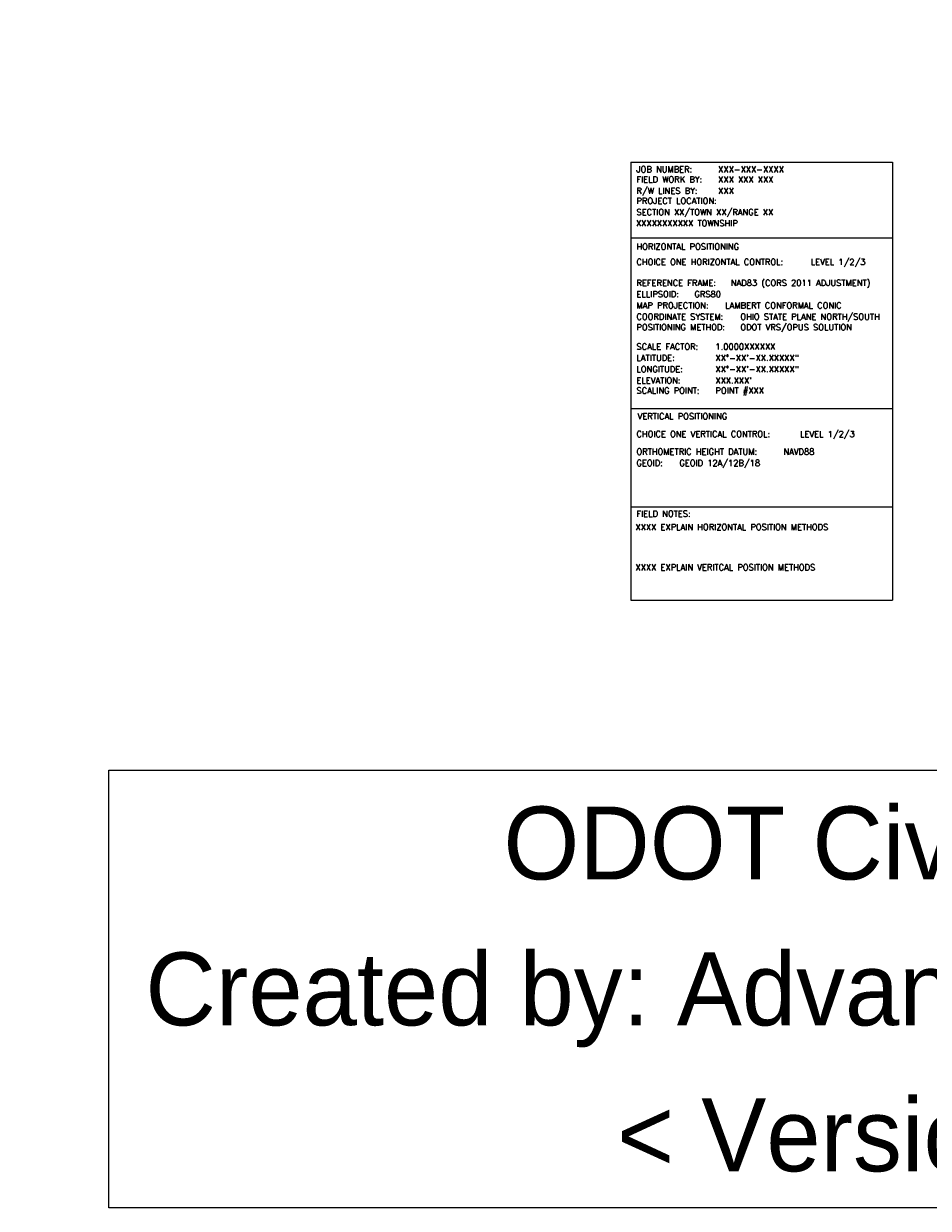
# Model space of a CAD drawing. Header units: feet. Extents: x -492 to 183, y -138 to 535.
# Tile 1 of 14: x -190 to -4, y -45 to 199. Entities that reach past the tile are written whole.
import ezdxf

# ---------------------------------------------------------------- set-up
doc = ezdxf.new("R2010")
doc.units = ezdxf.units.FT
doc.header["$MEASUREMENT"] = 0
doc.layers.add('SC_Scratch1', color=7, linetype='Continuous', plot=False)
doc.layers.add('SURVEY NOTES', color=10, linetype='Continuous', plot=False)
doc.styles.add('FINE_GRID_LINES', font='simplex')
doc.styles.get("Standard").update_dxf_attribs({"font": 'font31.shx'})

msp = doc.modelspace()

# ---------------------------------------------------------------- linework, layer by layer
at = {"layer": 'SC_Scratch1', "color": 9}
for p, q in [((-65.23, 170.09), (-65.23, 80.01)), ((-65.23, 170.09), (-11.4, 170.09)), ((-11.4, 170.09), (-11.4, 80.01)), ((-65.23, 154.55), (-11.4, 154.55)), ((-65.23, 119.46), (-11.4, 119.46)), ((-65.23, 99.2), (-11.4, 99.2)), ((-65.23, 80.01), (-11.4, 80.01))]:
    msp.add_line(p, q, dxfattribs=at)

# ---------------------------------------------------------------- texts
at = {"insert": (0, 0), "char_height": 15, "attachment_point": 5, "line_spacing_factor": 0.6, "bg_fill": 16, "box_fill_scale": 1.5, "bg_fill_color": 256, "bg_fill_transparency": 0}
msp.add_mtext('ODOT Civil 3D 2018\\P\\pxqc;\\P\\pq*;Created by: Advanced Solutions, Inc.\\P\\pqc;\\P< Version 1.0 >', dxfattribs=at)
at = {"layer": 'SC_Scratch1', "color": 9, "style": 'FINE_GRID_LINES'}
for s, p in [('JOB NUMBER:', (-64.06, 168.01)), ('FIELD WORK BY: ', (-64.06, 165.93)), ('R/W LINES BY: ', (-64.06, 163.6)), ('PROJECT LOCATION: ', (-64.06, 161.52)), ('HORIZONTAL POSITIONING', (-64.06, 152.12)), ('CHOICE ONE HORIZONTAL CONTROL:', (-64.06, 148.96)), ('REFERENCE FRAME:', (-64.06, 144.66)), ('ELLIPSOID:', (-64.06, 142.34)), ('MAP PROJECTION:', (-64.06, 140.02)), ('COORDINATE SYSTEM:', (-64.06, 137.7)), ('POSITIONING METHOD:', (-64.06, 135.54)), ('SCALE FACTOR:', (-64.06, 131.55)), ('LATITUDE:', (-64.06, 129.23)), ('LONGITUDE:', (-64.06, 126.91)), ('ELEVATION:', (-64.06, 124.59)), ('SCALING POINT:', (-64.06, 122.51)), ('VERTICAL POSITIONING', (-63.82, 117.23)), ('CHOICE ONE VERTICAL CONTROL:', (-64.06, 113.57)), ('ORTHOMETRIC HEIGHT DATUM:', (-64.06, 109.95)), ('GEOID:', (-64.06, 107.62))]:
    msp.add_text(s, height=1.25, dxfattribs=at).set_placement(p)
at = {"layer": 'SC_Scratch1', "color": 2, "style": 'FINE_GRID_LINES'}
for s, p in [('XXX-XXX-XXXX', (-47.25, 168.01)), ('XXX XXX XXX', (-47.25, 165.93)), ('LEVEL 1/2/3', (-28.22, 148.96)), ('OHIO STATE PLANE NORTH/SOUTH', (-42.7, 137.7)), ('ODOT VRS/OPUS SOLUTION', (-42.7, 135.54)), ('1.0000XXXXXX', (-47.82, 131.55)), ('XX°-XX\'-XX.XXXXX"', (-47.82, 129.23)), ('XX°-XX\'-XX.XXXXX"', (-47.82, 126.91)), ("XXX.XXX'", (-47.82, 124.59)), ('POINT #XXX', (-47.82, 122.51)), ('LEVEL 1/2/3', (-30.43, 113.57)), ('NAVD88', (-33.85, 109.95)), ('GEOID 12A/12B/18', (-55.24, 107.62))]:
    msp.add_text(s, height=1.25, dxfattribs=at).set_placement(p)
at = {"layer": 'SC_Scratch1', "color": 4, "style": 'FINE_GRID_LINES'}
for s, p in [('XXX', (-47.25, 163.6)), ('SECTION XX/TOWN XX/RANGE XX', (-64.06, 159.2)), ('XXXXXXXXXXX TOWNSHIP', (-64.16, 156.92))]:
    msp.add_text(s, height=1.25, dxfattribs=at).set_placement(p)
at = {"layer": 'SC_Scratch1', "color": 1, "style": 'FINE_GRID_LINES'}
for s, p in [('NAD83 (CORS 2011 ADJUSTMENT)', (-44.65, 144.66)), ('GRS80', (-52.15, 142.34)), ('LAMBERT CONFORMAL CONIC', (-45.81, 140.02))]:
    msp.add_text(s, height=1.25, dxfattribs=at).set_placement(p)
at = {"layer": 'SC_Scratch1', "color": 9, "insert": (-64.06, 98.44), "char_height": 1.25, "width": 44.7127, "attachment_point": 1, "style": 'FINE_GRID_LINES'}
msp.add_mtext('FIELD NOTES:', dxfattribs=at)
at = {"layer": 'SC_Scratch1', "color": 2, "char_height": 1.25, "width": 52.4979, "attachment_point": 1, "style": 'FINE_GRID_LINES'}
for s, insert in [('XXXX EXPLAIN HORIZONTAL POSITION METHODS  ', (-64.26, 95.7)), ('XXXX EXPLAIN VERITCAL POSITION METHODS  ', (-64.26, 87.41))]:
    msp.add_mtext(s, dxfattribs=dict(at, insert=insert))
at = {"layer": 'SURVEY NOTES', "insert": (-497.52, 126.19), "char_height": 60, "width": 817.5571, "attachment_point": 1, "rotation": 46.7288, "style": 'FINE_GRID_LINES'}
msp.add_mtext('R/W LINES ARE PRELIMINARY', dxfattribs=at)

doc.saveas('drawing.dxf')
